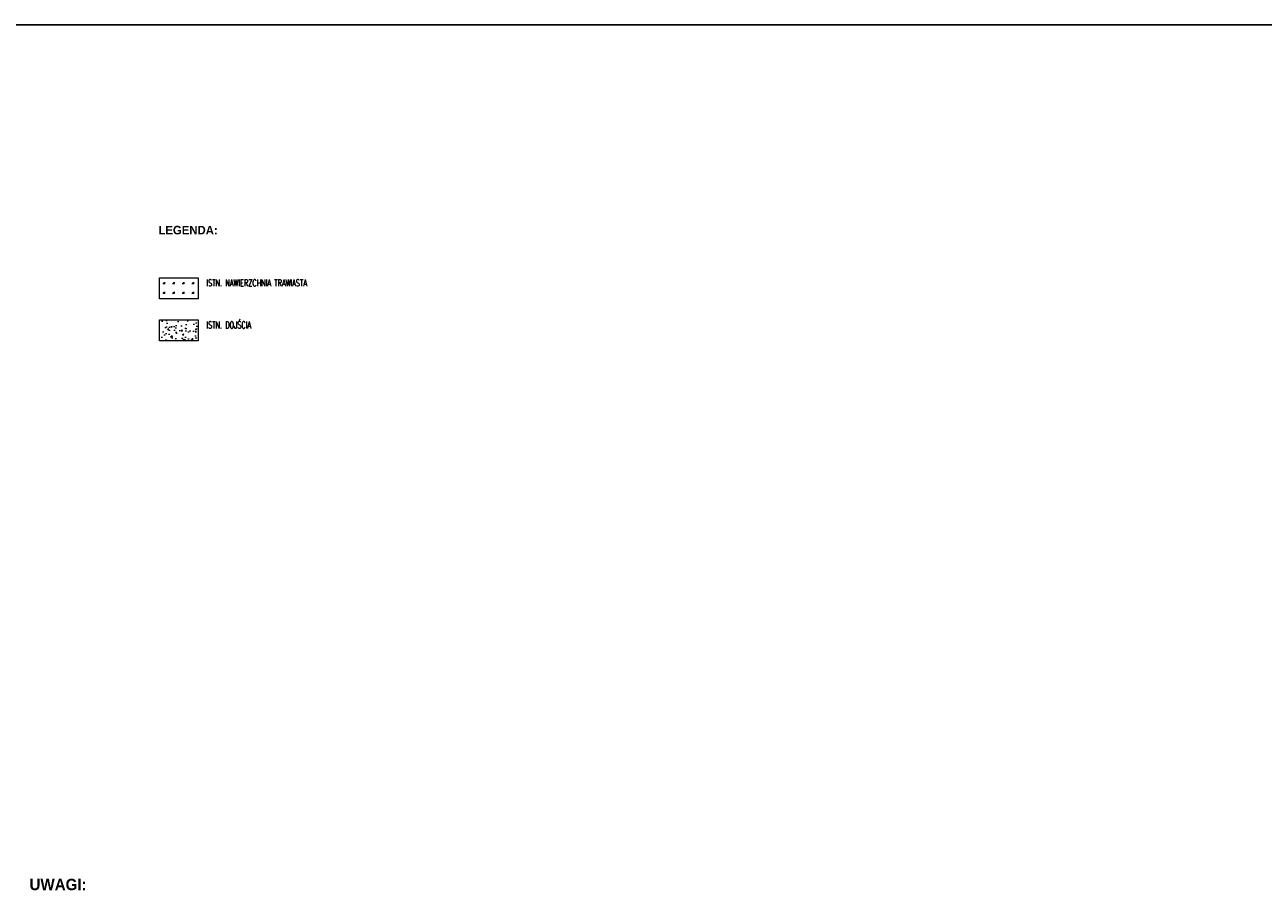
# Model space of a CAD drawing. Header units: millimetres. Extents: x 14400 to 93787, y -21104 to 39413.
# Tile 124 of 256: x 23928 to 25559, y 10682 to 11826. Entities that reach past the tile are written whole.
import ezdxf

# ---------------------------------------------------------------- set-up
doc = ezdxf.new("R2010")
doc.units = ezdxf.units.MM
for name, color, linetype, lineweight in [('Hatch', 4, 'Continuous', 5), ('Opis', 8, 'Continuous', 13), ('Trawa hatch 250', 83, 'Continuous', 9)]:
    doc.layers.add(name, color=color, linetype=linetype, lineweight=lineweight)
doc.styles.add('STYLE10', font='arialbd.ttf')
doc.styles.add('TXT', font='simplex.shx', dxfattribs={"width": 0.8})

msp = doc.modelspace()

# ---------------------------------------------------------------- hatches: boundary and pattern name
at = {"layer": 'Hatch', "ltscale": 2, "transparency": 33554559}
h = msp.add_hatch(dxfattribs=at)
h.set_pattern_fill('AR-CONC', color=4, scale=0.1)
h.paths.add_polyline_path([(24156.39903, 11436.88491), (24105.41789, 11436.88491), (24105.41789, 11409.45019), (24156.39903, 11409.45019)])
at = {"layer": 'Trawa hatch 250'}
h = msp.add_hatch(dxfattribs=at)
h.set_pattern_fill('GRASS', color=4, scale=0.5, angle=45)
h.set_pattern_definition([(135, (-6519.869, -2104.732), (-12.7, 9e-16), [2.38125, -15.579262]), (90, (-6519.869, -2104.732), (-12.7, 3e-15), [2.38125, -10.31875]), (180, (-6519.869, -2104.732), (-3e-15, -12.7), [2.38125, -10.31875])])
h.paths.add_polyline_path([(24105.41789, 11492.27818), (24156.39903, 11492.27818), (24156.39903, 11464.84346), (24105.41789, 11464.84346)])

# ---------------------------------------------------------------- linework, layer by layer
at = {"layer": 'DEFPOINTS', "ltscale": 2}
msp.add_lwpolyline([(21875.11487, 11825.55027), (27619.20481, 11825.55027), (27619.20481, 9526.61475), (21875.11487, 9526.61475)], close=True, dxfattribs=at)
at = {"layer": 'Opis'}
for points in [[(24105.41789, 11492.27818), (24156.39903, 11492.27818), (24156.39903, 11464.84346), (24105.41789, 11464.84346)], [(24105.41789, 11436.88491), (24156.39903, 11436.88491), (24156.39903, 11409.45019), (24105.41789, 11409.45019)]]:
    msp.add_lwpolyline(points, close=True, dxfattribs=at)

# ---------------------------------------------------------------- texts
at = {"layer": 'Opis', "ltscale": 0.7, "style": 'STYLE10', "width": 0.95}
for s, height, p in [('LEGENDA:', 11.25, (24104.23761, 11549.544)), ('UWAGI:', 15, (23934.4538, 10686.10296))]:
    msp.add_text(s, height=height, dxfattribs=at).set_placement(p)
at = {"layer": 'Opis', "ltscale": 0.7, "char_height": 9, "width": 247.7537685, "attachment_point": 1, "style": 'TXT'}
for s, insert in [('{\\W0.7; ISTN. NAWIERZCHNIA TRAWIASTA}', (24163.06512, 11490.17397)), ('{\\W0.7; ISTN. DOJŚCIA}', (24163.06512, 11434.78069))]:
    msp.add_mtext(s, dxfattribs=dict(at, insert=insert))

doc.saveas('drawing.dxf')
